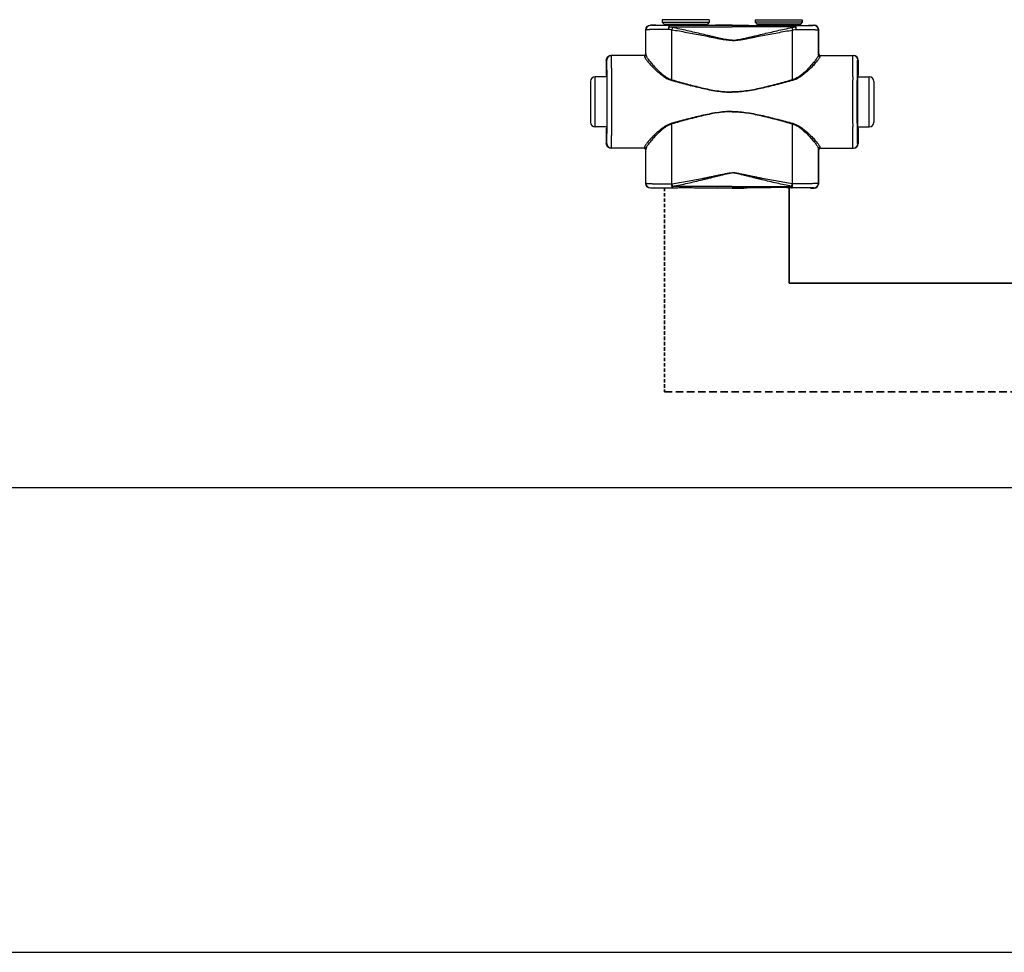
# Model space of a CAD drawing. Header units: millimetres. Extents: x 14365 to 105143, y -126377 to -22383.
# Tile 81 of 191: x 54699 to 55228, y -123757 to -123255. Entities that reach past the tile are written whole.
import ezdxf

# ---------------------------------------------------------------- set-up
doc = ezdxf.new("R2010")
doc.units = ezdxf.units.MM
doc.linetypes.add('VERDECKT', pattern=[9.525, 6.35, -3.175])
doc.linetypes.add('ČÁRKOVANÁ', pattern=[0.75, 0.5, -0.25])
for name, color, linetype, lineweight in [('UT_POTRUBI - PŘÍVOD', 1, 'Continuous', 35), ('UT_POTRUBI - ZPÁTEČKA', 5, 'ČÁRKOVANÁ', 35), ('UT_SCHÉMA_PŘÍVOD', 10, 'Continuous', 35), ('UT_SCHÉMA_ZPÁTEČKA', 172, 'VERDECKT', 35)]:
    doc.layers.add(name, color=color, linetype=linetype, lineweight=lineweight)

msp = doc.modelspace()

# ---------------------------------------------------------------- linework, layer by layer
at = {"color": 0, "linetype": 'Continuous'}
for p, q in [((55069.72, -123255.47), (55044.52, -123255.47)), ((55044.52, -123255.47), (55044.52, -123256.87)), ((55044.52, -123256.87), (55045.47, -123257.83)), ((55044.52, -123256.87), (55069.72, -123256.87)), ((55069.72, -123256.87), (55068.77, -123257.83)), ((55069.72, -123255.47), (55069.72, -123256.87)), ((55094.52, -123255.47), (55119.72, -123255.47)), ((55094.52, -123255.47), (55094.52, -123256.87)), ((55119.72, -123256.87), (55094.52, -123256.87)), ((55094.52, -123256.87), (55095.47, -123257.83)), ((55119.72, -123256.87), (55118.77, -123257.83)), ((55119.72, -123255.47), (55119.72, -123256.87)), ((55035.74, -123261), (55035.62, -123260.87)), ((55035.62, -123273.87), (55035.62, -123260.87)), ((55038.24, -123258.5), (55038.12, -123258.37)), ((55039.77, -123258.37), (55038.12, -123258.37)), ((55040.12, -123258.48), (55039.77, -123258.37)), ((55045.47, -123257.83), (55068.77, -123257.83)), ((55045.62, -123258.18), (55068.62, -123258.18)), ((55045.62, -123258.18), (55045.62, -123258.54)), ((55053.27, -123258.57), (55048.42, -123258.57)), ((55048.42, -123259.26), (55048.42, -123258.57)), ((55048.42, -123259.26), (55082.12, -123259.26)), ((55082.12, -123258.57), (55060.98, -123258.57)), ((55068.62, -123258.18), (55068.62, -123258.54)), ((55075.87, -123258.37), (55074.12, -123258.48)), ((55082.12, -123258.37), (55075.87, -123258.37)), ((55082.12, -123258.37), (55088.37, -123258.37)), ((55082.12, -123258.57), (55103.27, -123258.57)), ((55115.82, -123259.26), (55082.12, -123259.26)), ((55088.37, -123258.37), (55090.12, -123258.48)), ((55118.77, -123257.83), (55095.47, -123257.83)), ((55118.62, -123258.18), (55095.62, -123258.18)), ((55095.62, -123258.18), (55095.62, -123258.54)), ((55110.98, -123258.57), (55115.82, -123258.57)), ((55115.82, -123259.26), (55115.82, -123258.57)), ((55118.62, -123258.18), (55118.62, -123258.54)), ((55124.12, -123258.48), (55124.47, -123258.37)), ((55124.47, -123258.37), (55126.12, -123258.37)), ((55126, -123258.5), (55126.12, -123258.37)), ((55128.5, -123261), (55128.62, -123260.87)), ((55128.62, -123273.87), (55128.62, -123260.87)), ((55014.63, -123277.17), (55014.42, -123277.17)), ((55014.42, -123277.17), (55014.42, -123285.32)), ((55034.93, -123274.67), (55016.92, -123274.67)), ((55035.62, -123273.87), (55035.73, -123273.87)), ((55128.62, -123273.87), (55128.52, -123273.87)), ((55129.32, -123274.67), (55147.32, -123274.67)), ((55149.61, -123277.17), (55149.82, -123277.17)), ((55149.82, -123277.17), (55149.82, -123285.32)), ((55005.92, -123288.67), (55005.92, -123310.67)), ((55014.67, -123286.17), (55008.42, -123286.17)), ((55008.42, -123313.17), (55008.42, -123286.17)), ((55014.42, -123285.32), (55014.63, -123285.67)), ((55014.82, -123285.69), (55014.82, -123285.67)), ((55149.43, -123285.69), (55149.43, -123285.67)), ((55149.57, -123286.17), (55155.82, -123286.17)), ((55149.82, -123285.32), (55149.61, -123285.67)), ((55155.82, -123313.17), (55155.82, -123286.17)), ((55158.32, -123288.67), (55158.32, -123310.67)), ((55014.67, -123313.17), (55008.42, -123313.17)), ((55014.63, -123313.67), (55014.42, -123314.02)), ((55014.42, -123314.02), (55014.42, -123322.17)), ((55014.82, -123313.68), (55014.82, -123313.66)), ((55149.43, -123313.68), (55149.43, -123313.66)), ((55149.57, -123313.17), (55155.82, -123313.17)), ((55149.61, -123313.67), (55149.82, -123314.02)), ((55149.82, -123314.02), (55149.82, -123322.17)), ((55014.42, -123322.17), (55014.63, -123322.17)), ((55034.93, -123324.67), (55016.92, -123324.67)), ((55035.73, -123325.47), (55035.62, -123325.47)), ((55035.62, -123343.57), (55035.62, -123325.47)), ((55128.52, -123325.47), (55128.62, -123325.47)), ((55128.62, -123343.57), (55128.62, -123325.47)), ((55129.32, -123324.67), (55147.32, -123324.67)), ((55149.82, -123322.17), (55149.61, -123322.17)), ((55035.62, -123343.57), (55035.74, -123343.46)), ((55038.12, -123346.07), (55038.24, -123345.96)), ((55039.77, -123346.07), (55038.12, -123346.07)), ((55040.12, -123345.97), (55039.77, -123346.07)), ((55049.66, -123343.83), (55049.84, -123343.83)), ((55049.99, -123345.89), (55050.17, -123345.89)), ((55082.12, -123345.14), (55050.17, -123345.14)), ((55050.17, -123345.89), (55050.17, -123345.14)), ((55050.17, -123345.89), (55051.43, -123345.89)), ((55062.82, -123345.89), (55082.12, -123345.89)), ((55075.87, -123346.07), (55074.12, -123345.97)), ((55082.12, -123346.07), (55075.87, -123346.07)), ((55082.12, -123345.14), (55114.08, -123345.14)), ((55101.43, -123345.89), (55082.12, -123345.89)), ((55082.12, -123346.07), (55088.37, -123346.07)), ((55088.37, -123346.07), (55090.12, -123345.97)), ((55114.08, -123345.89), (55112.82, -123345.89)), ((55114.08, -123345.89), (55114.08, -123345.14)), ((55114.25, -123345.89), (55114.08, -123345.89)), ((55114.58, -123343.83), (55114.4, -123343.83)), ((55124.12, -123345.97), (55124.47, -123346.07)), ((55124.47, -123346.07), (55126.12, -123346.07)), ((55126.12, -123346.07), (55126, -123345.96)), ((55128.62, -123343.57), (55128.5, -123343.46))]:
    msp.add_line(p, q, dxfattribs=at)
at = {"ltscale": 8}
for p, q in [((31841.29, -123507.19), (105085.12, -123507.19)), ((31841.29, -123757.19), (105085.12, -123757.19))]:
    msp.add_line(p, q, dxfattribs=at)
at = {"color": 0, "linetype": 'Continuous'}
for centre, radius, start, end in [((55038.24, -123261), 2.5, 90.0025, 179.9975), ((55045.12, -123258.18), 0.5, 0, 45), ((55069.12, -123258.18), 0.5, 135, 180), ((55095.12, -123258.18), 0.5, 0, 45), ((55119.12, -123258.18), 0.5, 135, 180), ((55126, -123261), 2.5, 0.0025, 89.9975), ((55017.13, -123277.17), 2.5, 90.0022, 180.0011), ((55034.93, -123273.87), 0.8, 270.0036, 359.9972), ((55129.32, -123273.87), 0.8, 180.0028, 269.9964), ((55147.11, -123277.17), 2.5, 359.9989, 89.9978), ((55008.42, -123288.67), 2.5, 90, 180), ((52574.96, -123299.67), 2442.41, 359.68325, 0.31675), ((57589.28, -123299.67), 2442.41, 179.68325, 180.31675), ((55155.82, -123288.67), 2.5, 0, 90), ((55008.42, -123310.67), 2.5, 180, 270), ((55155.82, -123310.67), 2.5, 270, 0), ((55017.13, -123322.17), 2.5, 179.9989, 269.9978), ((55034.93, -123325.47), 0.8, 0.0028, 89.9964), ((55129.32, -123325.47), 0.8, 90.0036, 179.9972), ((55147.11, -123322.17), 2.5, 270.0022, 0.0011), ((55038.24, -123343.46), 2.5, 180.0025, 269.9975), ((55126, -123343.46), 2.5, 270.0025, 359.9975)]:
    msp.add_arc(centre, radius, start, end, dxfattribs=at)
at = {"color": 0, "linetype": 'Continuous', "extrusion": (0, 0, -1)}
for centre, major_axis, ratio, start_param, end_param in [((55038.12, -123260.87), (-1.77, 1.77), 0.999973, -0.785384, 0.785384), ((55057.12, -123258.48), (-17, 0), 0.005236, 4.941076, 6.283185), ((55057.12, -123258.48), (-17, 0), 0.005236, 3.141593, 4.483702), ((55016.92, -123277.17), (-2.5, 0), 0.999945, 0, 1.570796), ((55034.82, -123273.87), (-0.8, 0), 0.999986, -3.141593, -1.659157), ((55014.63, -123299.67), (0, 14), 0.010472, 0, 3.141593), ((55016.92, -123322.17), (-2.5, 0), 0.999945, -1.570796, 0), ((55034.82, -123325.47), (0.8, 0), 0.999986, -1.395381, 0), ((55038.12, -123343.57), (1.77, 1.77), 0.999973, -3.926977, -2.356208), ((55057.12, -123345.97), (-17, 0), 0.005236, 0, 1.229157), ((55057.12, -123345.97), (-17, 0), 0.005236, 1.912436, 3.141593)]:
    msp.add_ellipse(centre, major_axis=major_axis, ratio=ratio, start_param=start_param, end_param=end_param, dxfattribs=at)
at = {"color": 0, "linetype": 'Continuous'}
for centre, major_axis, ratio, start_param, end_param in [((55107.12, -123258.48), (17, 0), 0.005236, 3.141593, 4.483702), ((55107.12, -123258.48), (17, 0), 0.005236, 4.941076, 6.283185), ((55126.12, -123260.87), (1.77, 1.77), 0.999973, -0.785384, 0.785384), ((55129.42, -123273.87), (0.8, 0), 0.999986, -3.141593, -1.659157), ((55147.32, -123277.17), (2.5, 0), 0.999945, 0, 1.570796), ((55149.61, -123299.67), (0, 14), 0.010472, 0, 3.141593), ((55129.42, -123325.47), (-0.8, 0), 0.999986, -1.395381, 0), ((55147.32, -123322.17), (2.5, 0), 0.999945, -1.570796, 0), ((55107.12, -123345.97), (17, 0), 0.005236, 1.912436, 3.141593), ((55107.12, -123345.97), (17, 0), 0.005236, 0, 1.229157), ((55126.12, -123343.57), (-1.77, 1.77), 0.999973, -3.926977, -2.356208)]:
    msp.add_ellipse(centre, major_axis=major_axis, ratio=ratio, start_param=start_param, end_param=end_param, dxfattribs=at)
for points, knots in [([(55047.8, -123260.68), (55046.97, -123260.69), (55045.36, -123260.7), (55043.4, -123260.72), (55041.93, -123260.74), (55040.93, -123260.76), (55040, -123260.77), (55039.15, -123260.79), (55038.39, -123260.81), (55037.71, -123260.84), (55037.14, -123260.86), (55036.72, -123260.88), (55036.43, -123260.9), (55036.25, -123260.91), (55036.1, -123260.93), (55035.98, -123260.94), (55035.88, -123260.95), (55035.81, -123260.97), (55035.77, -123260.98), (55035.75, -123260.99), (55035.74, -123261)], [0, 0, 0, 0, 0.207034, 0.39928, 0.488214, 0.57154, 0.648707, 0.71921, 0.782588, 0.838437, 0.886403, 0.926186, 0.942933, 0.957549, 0.970012, 0.98031, 0.988432, 0.994377, 0.998178, 1, 1, 1, 1]), ([(55035.75, -123274.41), (55035.75, -123273.29), (55035.75, -123268.82), (55035.75, -123264.35), (55035.74, -123261)], [0, 0, 0, 0, 0.250733, 1, 1, 1, 1]), ([(55048.42, -123258.57), (55047.72, -123258.56), (55046.36, -123258.56), (55044.7, -123258.56), (55043.46, -123258.55), (55042.61, -123258.55), (55041.83, -123258.54), (55041.11, -123258.54), (55040.47, -123258.54), (55039.9, -123258.53), (55039.41, -123258.53), (55039.06, -123258.52), (55038.82, -123258.52), (55038.67, -123258.51), (55038.55, -123258.51), (55038.44, -123258.51), (55038.37, -123258.51), (55038.32, -123258.5), (55038.3, -123258.5), (55038.28, -123258.5), (55038.26, -123258.5), (55038.25, -123258.5), (55038.24, -123258.5), (55038.24, -123258.5)], [0, 0, 0, 0, 0.207653, 0.400343, 0.489423, 0.572844, 0.650059, 0.720565, 0.783909, 0.839692, 0.887568, 0.927242, 0.943927, 0.958477, 0.970869, 0.981088, 0.989117, 0.992306, 0.994945, 0.997032, 0.998568, 0.999554, 1, 1, 1, 1]), ([(55048.42, -123258.57), (55048.33, -123258.57), (55048.23, -123258.68), (55048.15, -123258.81), (55048.08, -123258.96), (55048.01, -123259.19), (55047.93, -123259.5), (55047.87, -123259.86), (55047.83, -123260.26), (55047.81, -123260.54), (55047.8, -123260.68)], [0, 0, 0, 0, 0.117156, 0.161001, 0.211236, 0.330442, 0.472834, 0.634922, 0.812344, 1, 1, 1, 1]), ([(55048.42, -123259.26), (55048.3, -123259.47), (55048.07, -123259.93), (55047.89, -123260.42), (55047.8, -123260.68)], [0, 0, 0, 0, 0.464895, 1, 1, 1, 1]), ([(55049.67, -123261.04), (55049.51, -123261.02), (55048.88, -123260.93), (55048.26, -123260.8), (55047.8, -123260.68)], [0, 0, 0, 0, 0.252579, 1, 1, 1, 1]), ([(55049.99, -123259.71), (55049.86, -123259.68), (55049.33, -123259.56), (55048.8, -123259.4), (55048.42, -123259.26)], [0, 0, 0, 0, 0.253704, 1, 1, 1, 1]), ([(55049.99, -123259.71), (55049.93, -123259.91), (55049.81, -123260.35), (55049.71, -123260.8), (55049.67, -123261.04)], [0, 0, 0, 0, 0.464569, 1, 1, 1, 1]), ([(55082.12, -123266.68), (55082.12, -123266.68), (55081.43, -123266.68), (55080.05, -123266.6), (55078, -123266.32), (55075.96, -123265.97), (55073.25, -123265.47), (55069.88, -123264.8), (55065.83, -123264.01), (55061.79, -123263.22), (55057.75, -123262.46), (55053.71, -123261.73), (55051.01, -123261.27), (55049.67, -123261.04)], [0.5000015, 0.5000015, 0.5000015, 0.5000015, 0.500002, 0.5313979, 0.5627848, 0.5941575, 0.6255147, 0.6881766, 0.7507583, 0.8132458, 0.8756245, 0.9378805, 1, 1, 1, 1]), ([(55049.68, -123287.82), (55049.68, -123285.58), (55049.68, -123276.65), (55049.67, -123267.73), (55049.67, -123261.04)], [0, 0, 0, 0, 0.250952, 1, 1, 1, 1]), ([(55082.12, -123266.5), (55082.12, -123266.5), (55081.78, -123266.5), (55081.09, -123266.48), (55079.71, -123266.34), (55078.01, -123266.06), (55075.99, -123265.64), (55073.98, -123265.18), (55071.97, -123264.71), (55069.3, -123264.07), (55065.96, -123263.27), (55061.97, -123262.33), (55057.97, -123261.41), (55053.98, -123260.53), (55051.32, -123259.98), (55049.99, -123259.71)], [0.499995, 0.499995, 0.499995, 0.499995, 0.4999958, 0.5157333, 0.5314718, 0.5629204, 0.5943483, 0.6257534, 0.6571339, 0.6884877, 0.7511054, 0.813586, 0.8759088, 0.9380534, 1, 1, 1, 1]), ([(55060.98, -123258.57), (55060.34, -123258.57), (55059.05, -123258.59), (55057.12, -123258.61), (55055.19, -123258.59), (55053.91, -123258.57), (55053.27, -123258.57)], [0, 0, 0, 0, 0.248355, 0.5, 0.751645, 1, 1, 1, 1]), ([(55082.12, -123266.5), (55082.12, -123266.5), (55082.47, -123266.5), (55083.16, -123266.48), (55084.53, -123266.34), (55086.23, -123266.06), (55088.25, -123265.64), (55090.27, -123265.18), (55092.27, -123264.71), (55094.94, -123264.07), (55098.28, -123263.27), (55102.28, -123262.33), (55106.27, -123261.41), (55110.26, -123260.53), (55112.92, -123259.98), (55114.25, -123259.71)], [0.499995, 0.499995, 0.499995, 0.499995, 0.4999958, 0.5157333, 0.5314718, 0.5629204, 0.5943483, 0.6257534, 0.6571339, 0.6884877, 0.7511054, 0.813586, 0.8759088, 0.9380534, 1, 1, 1, 1]), ([(55082.12, -123266.68), (55082.12, -123266.68), (55082.81, -123266.68), (55084.19, -123266.6), (55086.24, -123266.32), (55088.28, -123265.97), (55090.99, -123265.47), (55094.37, -123264.8), (55098.41, -123264.01), (55102.46, -123263.22), (55106.5, -123262.46), (55110.53, -123261.73), (55113.23, -123261.27), (55114.57, -123261.04)], [0.5000015, 0.5000015, 0.5000015, 0.5000015, 0.500002, 0.5313979, 0.5627848, 0.5941575, 0.6255147, 0.6881766, 0.7507583, 0.8132458, 0.8756245, 0.9378805, 1, 1, 1, 1]), ([(55103.27, -123258.57), (55103.91, -123258.57), (55105.19, -123258.59), (55107.12, -123258.61), (55109.05, -123258.59), (55110.34, -123258.57), (55110.98, -123258.57)], [0, 0, 0, 0, 0.248355, 0.5, 0.751645, 1, 1, 1, 1]), ([(55114.25, -123259.71), (55114.38, -123259.68), (55114.92, -123259.56), (55115.44, -123259.4), (55115.82, -123259.26)], [0, 0, 0, 0, 0.253704, 1, 1, 1, 1]), ([(55114.25, -123259.71), (55114.31, -123259.91), (55114.43, -123260.35), (55114.53, -123260.8), (55114.57, -123261.04)], [0, 0, 0, 0, 0.464569, 1, 1, 1, 1]), ([(55114.56, -123287.82), (55114.56, -123285.58), (55114.56, -123276.65), (55114.57, -123267.73), (55114.57, -123261.04)], [0, 0, 0, 0, 0.250952, 1, 1, 1, 1]), ([(55114.57, -123261.04), (55114.73, -123261.02), (55115.36, -123260.93), (55115.98, -123260.8), (55116.44, -123260.68)], [0, 0, 0, 0, 0.252579, 1, 1, 1, 1]), ([(55115.82, -123258.57), (55116.53, -123258.56), (55117.88, -123258.56), (55119.55, -123258.56), (55120.78, -123258.55), (55121.63, -123258.55), (55122.42, -123258.54), (55123.13, -123258.54), (55123.77, -123258.54), (55124.34, -123258.53), (55124.83, -123258.53), (55125.18, -123258.52), (55125.42, -123258.52), (55125.57, -123258.51), (55125.7, -123258.51), (55125.8, -123258.51), (55125.87, -123258.51), (55125.92, -123258.5), (55125.95, -123258.5), (55125.97, -123258.5), (55125.98, -123258.5), (55125.99, -123258.5), (55126, -123258.5), (55126, -123258.5)], [0, 0, 0, 0, 0.207653, 0.400343, 0.489423, 0.572844, 0.650059, 0.720565, 0.783909, 0.839692, 0.887568, 0.927242, 0.943927, 0.958477, 0.970869, 0.981088, 0.989117, 0.992306, 0.994945, 0.997032, 0.998568, 0.999554, 1, 1, 1, 1]), ([(55115.82, -123258.57), (55115.91, -123258.57), (55116.01, -123258.68), (55116.09, -123258.81), (55116.16, -123258.96), (55116.24, -123259.19), (55116.31, -123259.5), (55116.37, -123259.86), (55116.42, -123260.26), (55116.43, -123260.54), (55116.44, -123260.68)], [0, 0, 0, 0, 0.117156, 0.161001, 0.211236, 0.330442, 0.472834, 0.634922, 0.812344, 1, 1, 1, 1]), ([(55115.82, -123259.26), (55115.95, -123259.47), (55116.18, -123259.93), (55116.35, -123260.42), (55116.44, -123260.68)], [0, 0, 0, 0, 0.464895, 1, 1, 1, 1]), ([(55116.44, -123260.68), (55117.27, -123260.69), (55118.88, -123260.7), (55120.84, -123260.72), (55122.31, -123260.74), (55123.31, -123260.76), (55124.24, -123260.77), (55125.09, -123260.79), (55125.86, -123260.81), (55126.53, -123260.84), (55127.11, -123260.86), (55127.53, -123260.88), (55127.81, -123260.9), (55127.99, -123260.91), (55128.14, -123260.93), (55128.26, -123260.94), (55128.36, -123260.95), (55128.43, -123260.97), (55128.47, -123260.98), (55128.5, -123260.99), (55128.5, -123261)], [0, 0, 0, 0, 0.207034, 0.39928, 0.488214, 0.57154, 0.648707, 0.71921, 0.782588, 0.838437, 0.886403, 0.926186, 0.942933, 0.957549, 0.970012, 0.98031, 0.988432, 0.994377, 0.998178, 1, 1, 1, 1]), ([(55128.49, -123274.41), (55128.49, -123273.29), (55128.49, -123268.82), (55128.5, -123264.35), (55128.5, -123261)], [0, 0, 0, 0, 0.250733, 1, 1, 1, 1]), ([(55014.82, -123285.67), (55014.81, -123285.04), (55014.8, -123283.85), (55014.78, -123282.41), (55014.77, -123281.36), (55014.76, -123280.65), (55014.75, -123280.01), (55014.73, -123279.43), (55014.72, -123278.91), (55014.71, -123278.46), (55014.7, -123278.08), (55014.69, -123277.8), (55014.68, -123277.61), (55014.67, -123277.5), (55014.66, -123277.4), (55014.66, -123277.32), (55014.65, -123277.26), (55014.65, -123277.21), (55014.64, -123277.19), (55014.63, -123277.17), (55014.63, -123277.17)], [0, 0, 0, 0, 0.221931, 0.420259, 0.509783, 0.592499, 0.668149, 0.736495, 0.797321, 0.850436, 0.895675, 0.932895, 0.948462, 0.961984, 0.973451, 0.982856, 0.990196, 0.99547, 0.998697, 1, 1, 1, 1]), ([(55017.33, -123286.17), (55017.32, -123285.33), (55017.31, -123283.74), (55017.3, -123281.8), (55017.28, -123280.38), (55017.27, -123279.43), (55017.26, -123278.55), (55017.24, -123277.76), (55017.23, -123277.06), (55017.22, -123276.44), (55017.2, -123275.92), (55017.19, -123275.54), (55017.18, -123275.28), (55017.18, -123275.12), (55017.17, -123274.99), (55017.16, -123274.88), (55017.15, -123274.79), (55017.15, -123274.73), (55017.14, -123274.69), (55017.14, -123274.68), (55017.13, -123274.67), (55017.13, -123274.67)], [0, 0, 0, 0, 0.218984, 0.416191, 0.505653, 0.588551, 0.664564, 0.733396, 0.794781, 0.848478, 0.894279, 0.932006, 0.947796, 0.961515, 0.973152, 0.982695, 0.990138, 0.995479, 0.998726, 0.999584, 1, 1, 1, 1]), ([(55034.93, -123274.67), (55034.93, -123274.67), (55034.93, -123274.68), (55034.93, -123274.68), (55034.93, -123274.69), (55034.93, -123274.72), (55034.94, -123274.75), (55034.94, -123274.81), (55034.94, -123274.88), (55034.95, -123274.97), (55034.95, -123275.08), (55034.95, -123275.15), (55034.95, -123275.19)], [0, 0, 0, 0, 0.005122, 0.017304, 0.037118, 0.064661, 0.143035, 0.252499, 0.393016, 0.564526, 0.766907, 1, 1, 1, 1]), ([(55035.75, -123274.41), (55035.75, -123274.51), (55035.71, -123274.72), (55035.53, -123274.98), (55035.27, -123275.15), (55035.06, -123275.19), (55034.95, -123275.19)], [0, 0, 0, 0, 0.247572, 0.496581, 0.747591, 1, 1, 1, 1]), ([(55034.95, -123275.19), (55034.96, -123275.26), (55034.98, -123275.4), (55035.05, -123275.62), (55035.16, -123275.87), (55035.37, -123276.26), (55035.72, -123276.8), (55036.26, -123277.5), (55036.9, -123278.29), (55037.93, -123279.47), (55039.44, -123281.05), (55041.48, -123283.02), (55043.39, -123284.66), (55045.09, -123285.92), (55046.94, -123287.13), (55048.49, -123287.86), (55049.58, -123288.15)], [0, 0, 0, 0, 0.009694, 0.02127, 0.034861, 0.050494, 0.087694, 0.13227, 0.183417, 0.240322, 0.368483, 0.511765, 0.666448, 0.747227, 0.829948, 1, 1, 1, 1]), ([(55035.73, -123273.87), (55035.73, -123273.87), (55035.73, -123273.88), (55035.73, -123273.88), (55035.73, -123273.89), (55035.73, -123273.92), (55035.74, -123273.96), (55035.74, -123274.01), (55035.74, -123274.09), (55035.75, -123274.18), (55035.75, -123274.29), (55035.75, -123274.37), (55035.75, -123274.41)], [0, 0, 0, 0, 0.005057, 0.017214, 0.037015, 0.06455, 0.142921, 0.252392, 0.392925, 0.564459, 0.766871, 1, 1, 1, 1]), ([(55035.75, -123274.41), (55035.75, -123274.48), (55035.78, -123274.62), (55035.84, -123274.86), (55035.95, -123275.11), (55036.15, -123275.52), (55036.48, -123276.08), (55036.98, -123276.81), (55037.59, -123277.62), (55038.56, -123278.83), (55039.98, -123280.45), (55041.91, -123282.47), (55043.72, -123284.16), (55045.34, -123285.48), (55047.12, -123286.74), (55048.62, -123287.51), (55049.68, -123287.82)], [0, 0, 0, 0, 0.010286, 0.022433, 0.036551, 0.052653, 0.090607, 0.135698, 0.187142, 0.244158, 0.372094, 0.514728, 0.6685, 0.748767, 0.830965, 1, 1, 1, 1]), ([(55128.49, -123274.41), (55128.49, -123274.48), (55128.47, -123274.62), (55128.4, -123274.86), (55128.3, -123275.11), (55128.1, -123275.52), (55127.76, -123276.08), (55127.26, -123276.81), (55126.65, -123277.62), (55125.68, -123278.83), (55124.26, -123280.45), (55122.33, -123282.47), (55120.52, -123284.16), (55118.9, -123285.48), (55117.12, -123286.74), (55115.63, -123287.51), (55114.56, -123287.82)], [0, 0, 0, 0, 0.010286, 0.022433, 0.036551, 0.052653, 0.090607, 0.135698, 0.187142, 0.244158, 0.372094, 0.514728, 0.6685, 0.748767, 0.830965, 1, 1, 1, 1]), ([(55129.29, -123275.19), (55129.29, -123275.26), (55129.27, -123275.4), (55129.19, -123275.62), (55129.08, -123275.87), (55128.87, -123276.26), (55128.52, -123276.8), (55127.99, -123277.5), (55127.34, -123278.29), (55126.31, -123279.47), (55124.81, -123281.05), (55122.76, -123283.02), (55120.85, -123284.66), (55119.16, -123285.92), (55117.3, -123287.13), (55115.75, -123287.86), (55114.66, -123288.15)], [0, 0, 0, 0, 0.009694, 0.02127, 0.034861, 0.050494, 0.087694, 0.13227, 0.183417, 0.240322, 0.368483, 0.511765, 0.666448, 0.747227, 0.829948, 1, 1, 1, 1]), ([(55128.52, -123273.87), (55128.52, -123273.87), (55128.51, -123273.88), (55128.51, -123273.88), (55128.51, -123273.89), (55128.51, -123273.92), (55128.51, -123273.96), (55128.5, -123274.01), (55128.5, -123274.09), (55128.5, -123274.18), (55128.49, -123274.29), (55128.49, -123274.37), (55128.49, -123274.41)], [0, 0, 0, 0, 0.005057, 0.017214, 0.037015, 0.06455, 0.142921, 0.252392, 0.392925, 0.564459, 0.766871, 1, 1, 1, 1]), ([(55128.49, -123274.41), (55128.49, -123274.51), (55128.53, -123274.72), (55128.71, -123274.98), (55128.98, -123275.15), (55129.19, -123275.19), (55129.29, -123275.19)], [0, 0, 0, 0, 0.247572, 0.496581, 0.747591, 1, 1, 1, 1]), ([(55129.32, -123274.67), (55129.32, -123274.67), (55129.31, -123274.68), (55129.31, -123274.68), (55129.31, -123274.69), (55129.31, -123274.72), (55129.31, -123274.75), (55129.3, -123274.81), (55129.3, -123274.88), (55129.3, -123274.97), (55129.29, -123275.08), (55129.29, -123275.15), (55129.29, -123275.19)], [0, 0, 0, 0, 0.005122, 0.017304, 0.037118, 0.064661, 0.143035, 0.252499, 0.393016, 0.564526, 0.766907, 1, 1, 1, 1]), ([(55146.91, -123286.17), (55146.92, -123285.33), (55146.93, -123283.74), (55146.95, -123281.8), (55146.96, -123280.38), (55146.97, -123279.43), (55146.99, -123278.55), (55147, -123277.76), (55147.01, -123277.06), (55147.02, -123276.44), (55147.04, -123275.92), (55147.05, -123275.54), (55147.06, -123275.28), (55147.07, -123275.12), (55147.07, -123274.99), (55147.08, -123274.88), (55147.09, -123274.79), (55147.1, -123274.73), (55147.1, -123274.69), (55147.11, -123274.68), (55147.11, -123274.67), (55147.11, -123274.67)], [0, 0, 0, 0, 0.218984, 0.416191, 0.505653, 0.588551, 0.664564, 0.733396, 0.794781, 0.848478, 0.894279, 0.932006, 0.947796, 0.961515, 0.973152, 0.982695, 0.990138, 0.995479, 0.998726, 0.999584, 1, 1, 1, 1]), ([(55149.43, -123285.67), (55149.43, -123285.04), (55149.44, -123283.85), (55149.46, -123282.41), (55149.47, -123281.36), (55149.49, -123280.65), (55149.5, -123280.01), (55149.51, -123279.43), (55149.52, -123278.91), (55149.53, -123278.46), (55149.54, -123278.08), (55149.56, -123277.8), (55149.57, -123277.61), (55149.57, -123277.5), (55149.58, -123277.4), (55149.58, -123277.32), (55149.59, -123277.26), (55149.6, -123277.21), (55149.6, -123277.19), (55149.61, -123277.17), (55149.61, -123277.17)], [0, 0, 0, 0, 0.221931, 0.420259, 0.509783, 0.592499, 0.668149, 0.736495, 0.797321, 0.850436, 0.895675, 0.932895, 0.948462, 0.961984, 0.973451, 0.982856, 0.990196, 0.99547, 0.998697, 1, 1, 1, 1]), ([(55014.82, -123313.66), (55014.83, -123311.47), (55014.86, -123306.81), (55014.87, -123299.68), (55014.86, -123292.54), (55014.83, -123287.88), (55014.82, -123285.69)], [0, 0, 0, 0, 0.235226, 0.499987, 0.764754, 1, 1, 1, 1]), ([(55049.68, -123287.82), (55049.67, -123287.85), (55049.64, -123287.96), (55049.61, -123288.07), (55049.58, -123288.15)], [0, 0, 0, 0, 0.258378, 1, 1, 1, 1]), ([(55049.58, -123288.15), (55052.24, -123288.87), (55056.25, -123289.94), (55061.6, -123291.31), (55065.64, -123292.28), (55069.71, -123293.16), (55073.81, -123293.89), (55077.26, -123294.3), (55080.04, -123294.48), (55081.43, -123294.51), (55082.12, -123294.51), (55082.12, -123294.51)], [0, 0, 0, 0, 0.1245061, 0.1869228, 0.2494269, 0.3120016, 0.3746311, 0.4372993, 0.4686472, 0.4999998, 0.5, 0.5, 0.5, 0.5]), ([(55049.68, -123287.82), (55052.34, -123288.56), (55056.32, -123289.66), (55061.66, -123291.07), (55065.68, -123292.07), (55069.74, -123292.97), (55073.83, -123293.72), (55077.27, -123294.15), (55080.04, -123294.33), (55081.43, -123294.36), (55082.12, -123294.36), (55082.12, -123294.36)], [0, 0, 0, 0, 0.1244767, 0.1868883, 0.2493924, 0.3119715, 0.3746087, 0.437287, 0.4686409, 0.4999998, 0.5, 0.5, 0.5, 0.5]), ([(55114.56, -123287.82), (55111.91, -123288.56), (55107.92, -123289.66), (55102.59, -123291.07), (55098.56, -123292.07), (55094.51, -123292.97), (55090.41, -123293.72), (55086.97, -123294.15), (55084.2, -123294.33), (55082.82, -123294.36), (55082.12, -123294.36), (55082.12, -123294.36)], [0, 0, 0, 0, 0.1244767, 0.1868883, 0.2493924, 0.3119715, 0.3746087, 0.437287, 0.4686409, 0.4999998, 0.5, 0.5, 0.5, 0.5]), ([(55114.66, -123288.15), (55112, -123288.87), (55108, -123289.94), (55102.64, -123291.31), (55098.6, -123292.28), (55094.53, -123293.16), (55090.43, -123293.89), (55086.98, -123294.3), (55084.21, -123294.48), (55082.82, -123294.51), (55082.12, -123294.51), (55082.12, -123294.51)], [0, 0, 0, 0, 0.1245061, 0.1869228, 0.2494269, 0.3120016, 0.3746311, 0.4372993, 0.4686472, 0.4999998, 0.5, 0.5, 0.5, 0.5]), ([(55114.56, -123287.82), (55114.57, -123287.85), (55114.6, -123287.96), (55114.63, -123288.07), (55114.66, -123288.15)], [0, 0, 0, 0, 0.258378, 1, 1, 1, 1]), ([(55149.43, -123313.66), (55149.41, -123311.47), (55149.38, -123306.81), (55149.37, -123299.68), (55149.38, -123292.54), (55149.41, -123287.88), (55149.43, -123285.69)], [0, 0, 0, 0, 0.235226, 0.499987, 0.764754, 1, 1, 1, 1]), ([(55082.12, -123304.84), (55080.73, -123304.84), (55077.95, -123304.96), (55073.81, -123305.46), (55069.71, -123306.19), (55065.64, -123307.07), (55061.6, -123308.04), (55056.25, -123309.41), (55052.24, -123310.48), (55049.58, -123311.2)], [0.5, 0.5, 0.5, 0.5, 0.5626889, 0.6253582, 0.6879892, 0.7505657, 0.8130716, 0.8754902, 1, 1, 1, 1]), ([(55082.12, -123304.99), (55080.73, -123304.99), (55077.96, -123305.11), (55073.83, -123305.63), (55069.74, -123306.38), (55065.68, -123307.28), (55061.66, -123308.28), (55056.32, -123309.69), (55052.34, -123310.79), (55049.68, -123311.53)], [0.5, 0.5, 0.5, 0.5, 0.5627005, 0.6253799, 0.6880187, 0.7505997, 0.8131057, 0.8755193, 1, 1, 1, 1]), ([(55082.12, -123304.84), (55083.51, -123304.84), (55086.29, -123304.96), (55090.43, -123305.46), (55094.53, -123306.19), (55098.6, -123307.07), (55102.64, -123308.04), (55108, -123309.41), (55112, -123310.48), (55114.66, -123311.2)], [0.5, 0.5, 0.5, 0.5, 0.5626889, 0.6253582, 0.6879892, 0.7505657, 0.8130716, 0.8754902, 1, 1, 1, 1]), ([(55082.12, -123304.99), (55083.51, -123304.99), (55086.28, -123305.11), (55090.41, -123305.63), (55094.51, -123306.38), (55098.56, -123307.28), (55102.59, -123308.28), (55107.92, -123309.69), (55111.91, -123310.79), (55114.56, -123311.53)], [0.5, 0.5, 0.5, 0.5, 0.5627005, 0.6253799, 0.6880187, 0.7505997, 0.8131057, 0.8755193, 1, 1, 1, 1]), ([(55014.63, -123322.17), (55014.63, -123322.17), (55014.64, -123322.16), (55014.65, -123322.13), (55014.65, -123322.09), (55014.66, -123322.03), (55014.66, -123321.95), (55014.67, -123321.85), (55014.68, -123321.73), (55014.69, -123321.55), (55014.7, -123321.27), (55014.71, -123320.88), (55014.72, -123320.43), (55014.73, -123319.92), (55014.75, -123319.34), (55014.76, -123318.69), (55014.77, -123317.99), (55014.78, -123316.94), (55014.8, -123315.5), (55014.81, -123314.3), (55014.82, -123313.68)], [0, 0, 0, 0, 0.001303, 0.00453, 0.009804, 0.017144, 0.026549, 0.038016, 0.051538, 0.067105, 0.104325, 0.149564, 0.202679, 0.263505, 0.331851, 0.407501, 0.490217, 0.579741, 0.778069, 1, 1, 1, 1]), ([(55017.13, -123324.67), (55017.13, -123324.67), (55017.14, -123324.67), (55017.14, -123324.65), (55017.15, -123324.62), (55017.15, -123324.56), (55017.16, -123324.47), (55017.17, -123324.36), (55017.18, -123324.23), (55017.18, -123324.07), (55017.19, -123323.81), (55017.2, -123323.43), (55017.22, -123322.91), (55017.23, -123322.29), (55017.24, -123321.58), (55017.26, -123320.79), (55017.27, -123319.92), (55017.28, -123318.97), (55017.3, -123317.55), (55017.31, -123315.61), (55017.32, -123314.02), (55017.33, -123313.18)], [0, 0, 0, 0, 0.000416, 0.001274, 0.004521, 0.009862, 0.017305, 0.026849, 0.038485, 0.052204, 0.067994, 0.105721, 0.151522, 0.205219, 0.266604, 0.335437, 0.411449, 0.494347, 0.58381, 0.781016, 1, 1, 1, 1]), ([(55049.58, -123311.2), (55048.49, -123311.49), (55046.94, -123312.22), (55045.09, -123313.43), (55043.39, -123314.69), (55041.48, -123316.33), (55039.44, -123318.3), (55037.93, -123319.88), (55036.9, -123321.06), (55036.26, -123321.84), (55035.72, -123322.55), (55035.37, -123323.09), (55035.16, -123323.48), (55035.05, -123323.73), (55034.98, -123323.95), (55034.96, -123324.09), (55034.95, -123324.16)], [0, 0, 0, 0, 0.170052, 0.252774, 0.333553, 0.488235, 0.631517, 0.759678, 0.816583, 0.86773, 0.912306, 0.949506, 0.965139, 0.978731, 0.990306, 1, 1, 1, 1]), ([(55049.68, -123311.53), (55048.62, -123311.84), (55047.12, -123312.61), (55045.34, -123313.87), (55043.72, -123315.18), (55041.91, -123316.88), (55039.98, -123318.89), (55038.56, -123320.52), (55037.59, -123321.73), (55036.98, -123322.54), (55036.48, -123323.27), (55036.15, -123323.83), (55035.95, -123324.23), (55035.84, -123324.49), (55035.78, -123324.72), (55035.75, -123324.87), (55035.75, -123324.94)], [0, 0, 0, 0, 0.169036, 0.251233, 0.3315, 0.485272, 0.627906, 0.755842, 0.812858, 0.864302, 0.909393, 0.947347, 0.963449, 0.977567, 0.989714, 1, 1, 1, 1]), ([(55049.68, -123311.53), (55049.67, -123311.5), (55049.64, -123311.39), (55049.61, -123311.28), (55049.58, -123311.2)], [0, 0, 0, 0, 0.258378, 1, 1, 1, 1]), ([(55049.66, -123343.83), (55049.67, -123341.15), (55049.68, -123330.39), (55049.68, -123319.62), (55049.68, -123311.53)], [0, 0, 0, 0, 0.248459, 1, 1, 1, 1]), ([(55114.56, -123311.53), (55114.57, -123311.5), (55114.6, -123311.39), (55114.63, -123311.28), (55114.66, -123311.2)], [0, 0, 0, 0, 0.258378, 1, 1, 1, 1]), ([(55114.56, -123311.53), (55115.63, -123311.84), (55117.12, -123312.61), (55118.9, -123313.87), (55120.52, -123315.18), (55122.33, -123316.88), (55124.26, -123318.89), (55125.68, -123320.52), (55126.65, -123321.73), (55127.26, -123322.54), (55127.76, -123323.27), (55128.1, -123323.83), (55128.3, -123324.23), (55128.4, -123324.49), (55128.47, -123324.72), (55128.49, -123324.87), (55128.49, -123324.94)], [0, 0, 0, 0, 0.169036, 0.251233, 0.3315, 0.485272, 0.627906, 0.755842, 0.812858, 0.864302, 0.909393, 0.947347, 0.963449, 0.977567, 0.989714, 1, 1, 1, 1]), ([(55114.58, -123343.83), (55114.58, -123341.15), (55114.57, -123330.39), (55114.56, -123319.62), (55114.56, -123311.53)], [0, 0, 0, 0, 0.248459, 1, 1, 1, 1]), ([(55114.66, -123311.2), (55115.75, -123311.49), (55117.3, -123312.22), (55119.16, -123313.43), (55120.85, -123314.69), (55122.76, -123316.33), (55124.81, -123318.3), (55126.31, -123319.88), (55127.34, -123321.06), (55127.99, -123321.84), (55128.52, -123322.55), (55128.87, -123323.09), (55129.08, -123323.48), (55129.19, -123323.73), (55129.27, -123323.95), (55129.29, -123324.09), (55129.29, -123324.16)], [0, 0, 0, 0, 0.170052, 0.252774, 0.333553, 0.488235, 0.631517, 0.759678, 0.816583, 0.86773, 0.912306, 0.949506, 0.965139, 0.978731, 0.990306, 1, 1, 1, 1]), ([(55147.11, -123324.67), (55147.11, -123324.67), (55147.11, -123324.67), (55147.1, -123324.65), (55147.1, -123324.62), (55147.09, -123324.56), (55147.08, -123324.47), (55147.07, -123324.36), (55147.07, -123324.23), (55147.06, -123324.07), (55147.05, -123323.81), (55147.04, -123323.43), (55147.02, -123322.91), (55147.01, -123322.29), (55147, -123321.58), (55146.99, -123320.79), (55146.97, -123319.92), (55146.96, -123318.97), (55146.95, -123317.55), (55146.93, -123315.61), (55146.92, -123314.02), (55146.91, -123313.18)], [0, 0, 0, 0, 0.000416, 0.001274, 0.004521, 0.009862, 0.017305, 0.026849, 0.038485, 0.052204, 0.067994, 0.105721, 0.151522, 0.205219, 0.266604, 0.335437, 0.411449, 0.494347, 0.58381, 0.781016, 1, 1, 1, 1]), ([(55149.61, -123322.17), (55149.61, -123322.17), (55149.6, -123322.16), (55149.6, -123322.13), (55149.59, -123322.09), (55149.58, -123322.03), (55149.58, -123321.95), (55149.57, -123321.85), (55149.57, -123321.73), (55149.56, -123321.55), (55149.54, -123321.27), (55149.53, -123320.88), (55149.52, -123320.43), (55149.51, -123319.92), (55149.5, -123319.34), (55149.49, -123318.69), (55149.47, -123317.99), (55149.46, -123316.94), (55149.44, -123315.5), (55149.43, -123314.3), (55149.43, -123313.68)], [0, 0, 0, 0, 0.001303, 0.00453, 0.009804, 0.017144, 0.026549, 0.038016, 0.051538, 0.067105, 0.104325, 0.149564, 0.202679, 0.263505, 0.331851, 0.407501, 0.490217, 0.579741, 0.778069, 1, 1, 1, 1]), ([(55034.95, -123324.16), (55034.95, -123324.2), (55034.95, -123324.27), (55034.95, -123324.38), (55034.94, -123324.47), (55034.94, -123324.54), (55034.94, -123324.6), (55034.93, -123324.63), (55034.93, -123324.65), (55034.93, -123324.66), (55034.93, -123324.67), (55034.93, -123324.67), (55034.93, -123324.67)], [0, 0, 0, 0, 0.233093, 0.435474, 0.606984, 0.747501, 0.856965, 0.935339, 0.962882, 0.982696, 0.994878, 1, 1, 1, 1]), ([(55035.75, -123324.94), (55035.75, -123324.84), (55035.71, -123324.63), (55035.53, -123324.37), (55035.27, -123324.2), (55035.06, -123324.16), (55034.95, -123324.16)], [0, 0, 0, 0, 0.247572, 0.496581, 0.747591, 1, 1, 1, 1]), ([(55035.75, -123324.94), (55035.75, -123324.98), (55035.75, -123325.06), (55035.75, -123325.17), (55035.74, -123325.26), (55035.74, -123325.33), (55035.74, -123325.39), (55035.73, -123325.43), (55035.73, -123325.45), (55035.73, -123325.46), (55035.73, -123325.47), (55035.73, -123325.47), (55035.73, -123325.47)], [0, 0, 0, 0, 0.23313, 0.435541, 0.607074, 0.747608, 0.857079, 0.93545, 0.962985, 0.982786, 0.994943, 1, 1, 1, 1]), ([(55035.74, -123343.46), (55035.74, -123341.92), (55035.75, -123335.75), (55035.75, -123329.58), (55035.75, -123324.94)], [0, 0, 0, 0, 0.248801, 1, 1, 1, 1]), ([(55128.49, -123324.94), (55128.49, -123324.84), (55128.53, -123324.63), (55128.71, -123324.37), (55128.98, -123324.2), (55129.19, -123324.16), (55129.29, -123324.16)], [0, 0, 0, 0, 0.247572, 0.496581, 0.747591, 1, 1, 1, 1]), ([(55128.5, -123343.46), (55128.5, -123341.92), (55128.5, -123335.75), (55128.49, -123329.58), (55128.49, -123324.94)], [0, 0, 0, 0, 0.248801, 1, 1, 1, 1]), ([(55128.49, -123324.94), (55128.49, -123324.98), (55128.49, -123325.06), (55128.5, -123325.17), (55128.5, -123325.26), (55128.5, -123325.33), (55128.51, -123325.39), (55128.51, -123325.43), (55128.51, -123325.45), (55128.51, -123325.46), (55128.51, -123325.47), (55128.52, -123325.47), (55128.52, -123325.47)], [0, 0, 0, 0, 0.23313, 0.435541, 0.607074, 0.747608, 0.857079, 0.93545, 0.962985, 0.982786, 0.994943, 1, 1, 1, 1]), ([(55129.29, -123324.16), (55129.29, -123324.2), (55129.29, -123324.27), (55129.3, -123324.38), (55129.3, -123324.47), (55129.3, -123324.54), (55129.31, -123324.6), (55129.31, -123324.63), (55129.31, -123324.65), (55129.31, -123324.66), (55129.31, -123324.67), (55129.32, -123324.67), (55129.32, -123324.67)], [0, 0, 0, 0, 0.233093, 0.435474, 0.606984, 0.747501, 0.856965, 0.935339, 0.962882, 0.982696, 0.994878, 1, 1, 1, 1]), ([(55049.84, -123343.83), (55051.18, -123343.61), (55053.87, -123343.15), (55057.89, -123342.42), (55061.92, -123341.66), (55065.27, -123341), (55067.96, -123340.47), (55069.97, -123340.06), (55071.99, -123339.64), (55074.01, -123339.23), (55076.02, -123338.81), (55077.71, -123338.47), (55079.06, -123338.21), (55080.41, -123337.96), (55081.44, -123337.82), (55082.12, -123337.82)], [0, 0, 0, 0, 0.0621172, 0.1243716, 0.1867502, 0.2492392, 0.2805207, 0.3118245, 0.3431487, 0.3744915, 0.4058513, 0.4372266, 0.4529199, 0.4686172, 0.5, 0.5, 0.5, 0.5]), ([(55050.17, -123345.14), (55051.49, -123344.87), (55054.15, -123344.32), (55058.13, -123343.44), (55062.11, -123342.53), (55065.43, -123341.74), (55068.08, -123341.09), (55070.08, -123340.6), (55072.07, -123340.1), (55074.07, -123339.6), (55076.06, -123339.1), (55077.73, -123338.68), (55079.07, -123338.37), (55080.41, -123338.07), (55081.44, -123337.9), (55082.12, -123337.9)], [0, 0, 0, 0, 0.0619437, 0.1240868, 0.1864104, 0.2488944, 0.2801902, 0.3115184, 0.3428764, 0.3742614, 0.4056711, 0.4371032, 0.4528275, 0.4685577, 0.5, 0.5, 0.5, 0.5]), ([(55114.4, -123343.83), (55113.06, -123343.61), (55110.37, -123343.15), (55106.35, -123342.42), (55102.32, -123341.66), (55098.97, -123341), (55096.28, -123340.47), (55094.27, -123340.06), (55092.25, -123339.64), (55090.24, -123339.23), (55088.22, -123338.81), (55086.54, -123338.47), (55085.19, -123338.21), (55083.84, -123337.96), (55082.81, -123337.82), (55082.12, -123337.82)], [0, 0, 0, 0, 0.0621172, 0.1243716, 0.1867502, 0.2492392, 0.2805207, 0.3118245, 0.3431487, 0.3744915, 0.4058513, 0.4372266, 0.4529199, 0.4686172, 0.5, 0.5, 0.5, 0.5]), ([(55114.08, -123345.14), (55112.75, -123344.87), (55110.09, -123344.32), (55106.12, -123343.44), (55102.13, -123342.53), (55098.82, -123341.74), (55096.16, -123341.09), (55094.17, -123340.6), (55092.17, -123340.1), (55090.18, -123339.6), (55088.18, -123339.1), (55086.51, -123338.68), (55085.17, -123338.37), (55083.83, -123338.07), (55082.81, -123337.9), (55082.12, -123337.9)], [0, 0, 0, 0, 0.0619437, 0.1240868, 0.1864104, 0.2488944, 0.2801902, 0.3115184, 0.3428764, 0.3742614, 0.4056711, 0.4371032, 0.4528275, 0.4685577, 0.5, 0.5, 0.5, 0.5]), ([(55035.74, -123343.46), (55035.74, -123343.47), (55035.77, -123343.48), (55035.82, -123343.5), (55035.9, -123343.51), (55036.02, -123343.53), (55036.16, -123343.55), (55036.34, -123343.56), (55036.55, -123343.58), (55036.89, -123343.6), (55037.38, -123343.63), (55038.06, -123343.66), (55038.85, -123343.68), (55039.74, -123343.71), (55040.74, -123343.73), (55041.82, -123343.75), (55042.98, -123343.77), (55044.67, -123343.79), (55046.9, -123343.82), (55048.72, -123343.82), (55049.66, -123343.83)], [0, 0, 0, 0, 0.001901, 0.0058, 0.011886, 0.020197, 0.030732, 0.043479, 0.058422, 0.075536, 0.116153, 0.165047, 0.22186, 0.286169, 0.35749, 0.43527, 0.518903, 0.607727, 0.798032, 1, 1, 1, 1]), ([(55038.24, -123345.96), (55038.24, -123345.96), (55038.25, -123345.95), (55038.26, -123345.95), (55038.28, -123345.95), (55038.3, -123345.95), (55038.33, -123345.95), (55038.39, -123345.95), (55038.47, -123345.94), (55038.6, -123345.94), (55038.74, -123345.94), (55038.92, -123345.93), (55039.12, -123345.93), (55039.34, -123345.93), (55039.69, -123345.92), (55040.19, -123345.92), (55040.85, -123345.91), (55041.61, -123345.91), (55042.44, -123345.9), (55043.36, -123345.9), (55044.34, -123345.9), (55045.76, -123345.89), (55047.65, -123345.89), (55049.19, -123345.89), (55049.99, -123345.89)], [0, 0, 0, 0, 0.000442, 0.001439, 0.003, 0.005125, 0.007814, 0.011067, 0.019262, 0.029696, 0.04235, 0.057205, 0.074237, 0.093413, 0.114703, 0.163471, 0.220191, 0.284451, 0.355774, 0.433617, 0.517377, 0.606395, 0.797271, 1, 1, 1, 1]), ([(55049.99, -123345.89), (55049.97, -123345.88), (55049.93, -123345.85), (55049.9, -123345.79), (55049.87, -123345.73), (55049.85, -123345.64), (55049.81, -123345.5), (55049.75, -123345.16), (55049.69, -123344.59), (55049.67, -123344.1), (55049.66, -123343.83)], [0, 0, 0, 0, 0.03281, 0.058939, 0.09263, 0.134005, 0.182986, 0.302653, 0.616803, 1, 1, 1, 1]), ([(55050.17, -123345.89), (55050.14, -123345.88), (55050.11, -123345.85), (55050.08, -123345.79), (55050.05, -123345.73), (55050.03, -123345.64), (55049.99, -123345.5), (55049.93, -123345.16), (55049.87, -123344.59), (55049.85, -123344.1), (55049.84, -123343.83)], [0, 0, 0, 0, 0.032697, 0.058797, 0.092469, 0.133835, 0.182813, 0.302491, 0.616704, 1, 1, 1, 1]), ([(55050.17, -123345.14), (55050.1, -123344.94), (55049.98, -123344.5), (55049.89, -123344.06), (55049.84, -123343.83)], [0, 0, 0, 0, 0.463333, 1, 1, 1, 1]), ([(55051.43, -123345.89), (55051.89, -123345.88), (55052.82, -123345.85), (55054.24, -123345.77), (55055.67, -123345.7), (55057.12, -123345.67), (55058.57, -123345.7), (55060, -123345.77), (55061.42, -123345.85), (55062.35, -123345.88), (55062.82, -123345.89)], [0, 0, 0, 0, 0.12176, 0.246313, 0.372689, 0.5, 0.627311, 0.753687, 0.87824, 1, 1, 1, 1]), ([(55112.82, -123345.89), (55112.35, -123345.88), (55111.42, -123345.85), (55110, -123345.77), (55108.57, -123345.7), (55107.12, -123345.67), (55105.67, -123345.7), (55104.24, -123345.77), (55102.82, -123345.85), (55101.89, -123345.88), (55101.43, -123345.89)], [0, 0, 0, 0, 0.12176, 0.246313, 0.372689, 0.5, 0.627311, 0.753687, 0.87824, 1, 1, 1, 1]), ([(55114.08, -123345.89), (55114.1, -123345.88), (55114.13, -123345.85), (55114.16, -123345.79), (55114.19, -123345.73), (55114.22, -123345.64), (55114.25, -123345.5), (55114.31, -123345.16), (55114.37, -123344.59), (55114.39, -123344.1), (55114.4, -123343.83)], [0, 0, 0, 0, 0.032697, 0.058797, 0.092469, 0.133835, 0.182813, 0.302491, 0.616704, 1, 1, 1, 1]), ([(55114.08, -123345.14), (55114.14, -123344.94), (55114.26, -123344.5), (55114.35, -123344.06), (55114.4, -123343.83)], [0, 0, 0, 0, 0.463333, 1, 1, 1, 1]), ([(55114.25, -123345.89), (55114.28, -123345.88), (55114.31, -123345.85), (55114.34, -123345.79), (55114.37, -123345.73), (55114.4, -123345.64), (55114.43, -123345.5), (55114.49, -123345.16), (55114.55, -123344.59), (55114.57, -123344.1), (55114.58, -123343.83)], [0, 0, 0, 0, 0.03281, 0.058939, 0.09263, 0.134005, 0.182986, 0.302653, 0.616803, 1, 1, 1, 1]), ([(55126, -123345.96), (55126, -123345.96), (55126, -123345.95), (55125.99, -123345.95), (55125.97, -123345.95), (55125.94, -123345.95), (55125.91, -123345.95), (55125.86, -123345.95), (55125.77, -123345.94), (55125.65, -123345.94), (55125.5, -123345.94), (55125.32, -123345.93), (55125.12, -123345.93), (55124.9, -123345.93), (55124.55, -123345.92), (55124.05, -123345.92), (55123.39, -123345.91), (55122.63, -123345.91), (55121.8, -123345.9), (55120.89, -123345.9), (55119.9, -123345.9), (55118.48, -123345.89), (55116.59, -123345.89), (55115.05, -123345.89), (55114.25, -123345.89)], [0, 0, 0, 0, 0.000442, 0.001439, 0.003, 0.005125, 0.007814, 0.011067, 0.019262, 0.029696, 0.04235, 0.057205, 0.074237, 0.093413, 0.114703, 0.163471, 0.220191, 0.284451, 0.355774, 0.433617, 0.517377, 0.606395, 0.797271, 1, 1, 1, 1]), ([(55128.5, -123343.46), (55128.5, -123343.47), (55128.47, -123343.48), (55128.42, -123343.5), (55128.34, -123343.51), (55128.23, -123343.53), (55128.08, -123343.55), (55127.9, -123343.56), (55127.69, -123343.58), (55127.36, -123343.6), (55126.86, -123343.63), (55126.18, -123343.66), (55125.39, -123343.68), (55124.5, -123343.71), (55123.51, -123343.73), (55122.43, -123343.75), (55121.26, -123343.77), (55119.58, -123343.79), (55117.34, -123343.82), (55115.52, -123343.82), (55114.58, -123343.83)], [0, 0, 0, 0, 0.001901, 0.0058, 0.011886, 0.020197, 0.030732, 0.043479, 0.058422, 0.075536, 0.116153, 0.165047, 0.22186, 0.286169, 0.35749, 0.43527, 0.518903, 0.607727, 0.798032, 1, 1, 1, 1])]:
    msp.add_open_spline(points, degree=3, knots=knots, dxfattribs=at)
at = {"layer": 'UT_POTRUBI - PŘÍVOD', "ltscale": 8}
msp.add_line((55112.82, -123397.2), (60902.8, -123397.2), dxfattribs=at)
at = {"layer": 'UT_POTRUBI - ZPÁTEČKA', "linetype": 'ČÁRKOVANÁ', "ltscale": 8}
msp.add_line((55045.77, -123455.64), (60990.27, -123455.64), dxfattribs=at)
at = {"layer": 'UT_SCHÉMA_PŘÍVOD'}
msp.add_line((55112.82, -123345.89), (55112.82, -123397.2), dxfattribs=at)
at = {"layer": 'UT_SCHÉMA_ZPÁTEČKA', "ltscale": 0.3}
msp.add_line((55045.77, -123345.9), (55045.77, -123455.64), dxfattribs=at)

doc.saveas('drawing.dxf')
